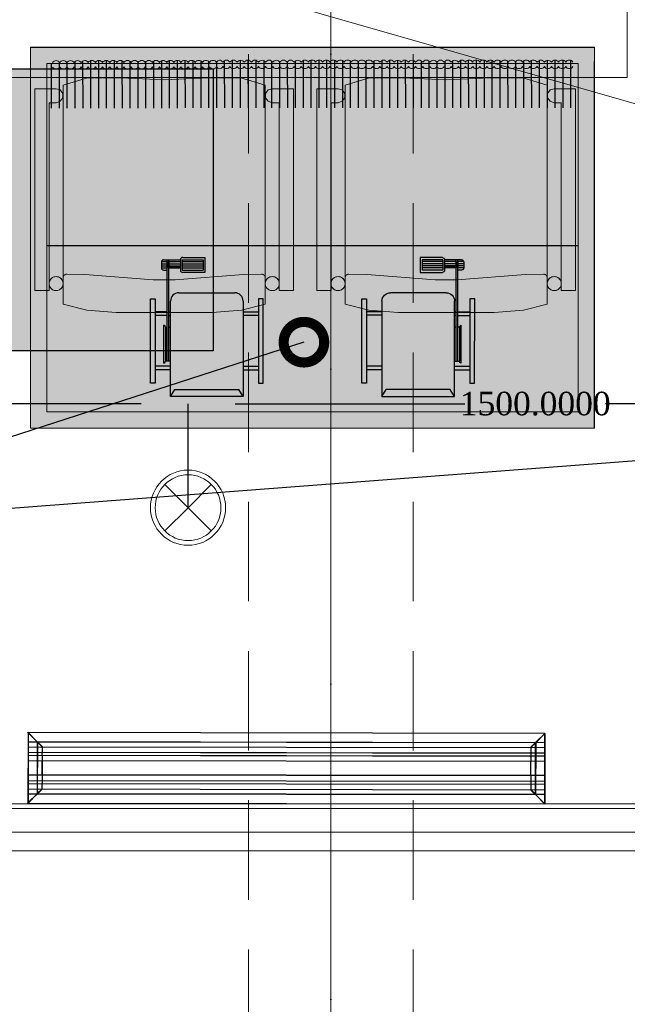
# Model space of a CAD drawing. Header units: millimetres. Extents: x 0 to 88385, y 0 to 41127.
# Tile 154 of 244: x 72569 to 73862, y 22521 to 24615. Entities that reach past the tile are written whole.
import ezdxf
from ezdxf import colors
from ezdxf.entities.mleader import LeaderData, LeaderLine
from ezdxf.enums import TextEntityAlignment as Align
from ezdxf.math import Vec2, Vec3

# ---------------------------------------------------------------- set-up
doc = ezdxf.new("R2010")
doc.units = ezdxf.units.MM
doc.header["$MEASUREMENT"] = 0
doc.linetypes.add('Dot & Dashed', pattern=[670.277762, 317.5, -176.388889, 0, -176.388874])
doc.linetypes.add('Hidden', pattern=[317.5, 211.666667, -105.833333])
for name, color, linetype in [('- განათება', 7, 'Continuous'), ('- მექანიკური ნაწილი', 7, 'Continuous'), ('- საშტეფცელო როზეტები', 7, 'Continuous'), ('Edges', 7, 'Continuous'), ('New_Structural - Bearing', 7, 'Continuous'), ('Structural - Bearing', 7, 'Continuous'), ('Structural - Grid', 7, 'Continuous')]:
    doc.layers.add(name, color=color, linetype=linetype)
for name, color, linetype, lineweight in [('heating-cooling1', 7, 'Continuous', 0), ('HVAC Room Number', 7, 'Continuous', 0), ('New_2D Drafting - General_Pen_No__1', 7, 'Continuous', 13), ('New_Archicad Windows_Pen_No__1', 7, 'Continuous', 13), ('New_Interior - Furniture _Pen_No__1', 7, 'Continuous', 13)]:
    doc.layers.add(name, color=color, linetype=linetype, lineweight=lineweight)
for name, color, linetype, lineweight, true_color in [('New_Interior - Lamp_Pen_No__77', 7, 'Continuous', 20, 0xffeb28), ('Structural - Bearing_Pen_No__81', 7, 'Continuous', 20, 0x6a6a6a), ('Structural - Grid_Pen_No__81', 7, 'Continuous', 20, 0x6a6a6a)]:
    doc.layers.add(name, color=color, linetype=linetype, lineweight=lineweight, true_color=true_color)
doc.styles.add('CT', font='ARIALN.TTF', dxfattribs={"height": 200})
doc.styles.add('GENERATED_STYLE_2', font='txt')
doc.styles.get("Standard").update_dxf_attribs({"font": 'sylfaen.ttf'})
doc.dimstyles.get("Standard").update_dxf_attribs({"dimtxt": 0.18, "dimasz": 0.18, "dimexe": 0.18, "dimexo": 0.0625, "dimgap": 0.09, "dimtad": 0, "dimtih": 1, "dimtoh": 1, "dimdec": 4, "dimzin": 0, "dimdsep": 46, "dimtxsty": 'Standard', "dimcen": 0.09, "dimadec": 0, "dimazin": 0, "dimtfac": 1, "dimtdec": 4, "dimtofl": 0, "dimtmove": 0, "dimatfit": 3, "dimfxl": 1, "dimtolj": 1, "dimtzin": 0, "dimarcsym": 0})

# ---------------------------------------------------------------- blocks, each defined once
blk = doc.blocks.new('Window_4')
at = {"layer": 'New_Archicad Windows_Pen_No__1', "color": 7, "linetype": 'Continuous', "lineweight": 13}
for p, q in [((-3000, 10), (3000, 10)), ((-2950, 0), (2950, 0)), ((2950, -50), (-2950, -50)), ((-2990, -90), (2990, -90))]:
    blk.add_line(p, q, dxfattribs=at)
blk = doc.blocks.new('Wall_69', base_point=(-4783.8, 22847.1))
at = {"layer": 'New_Archicad Windows_Pen_No__1', "color": 7, "linetype": 'Continuous', "lineweight": 13, "zscale": 1000}
blk.add_blockref('Window_4', (-12283.8, 22937.1), dxfattribs=at)
blk = doc.blocks.new('Standard grid marker_2')
at = {"layer": 'Structural - Grid_Pen_No__81', "color": 251, "linetype": 'Continuous', "lineweight": 20, "true_color": 0x6a6a6a}
blk.add_line((1000, 0), (27734.9, 0), dxfattribs=at)
at = {"layer": 'Structural - Grid_Pen_No__81', "color": 251, "lineweight": 20, "true_color": 0x6a6a6a, "style": 'GENERATED_STYLE_2'}
for tag, p in [('AC_MarkerText_1_0', (-1.5, -46.7)), ('AC_MarkerText_1_1', (28933.4, -46.7))]:
    blk.add_attdef(tag, text='', height=100, rotation=270, dxfattribs=at).set_placement(p, align=Align.TOP_CENTER)
blk = doc.blocks.new('Chair 06 27')
at = {"layer": 'New_Interior - Furniture _Pen_No__1', "color": 7, "linetype": 'Continuous', "lineweight": 13}
for p, q in [((110.3, 494.9), (60, 482.3)), ((60, 482.3), (60, 16.5)), ((173, 500), (110.3, 494.9)), ((275, 500), (173, 500)), ((377, 500), (275, 500)), ((439.7, 494.9), (377, 500)), ((490, 482.3), (439.7, 494.9)), ((490, 16.5), (490, 482.3)), ((30, 453.7), (0, 453.7)), ((0, 453.7), (0, 24.4)), ((30, 53.9), (30, 453.7)), ((550, 453.7), (520, 453.7)), ((520, 453.7), (520, 53.9)), ((550, 24.4), (550, 453.7)), ((60.2, 424.7), (60, 426)), ((60.7, 423.3), (60.2, 424.7)), ((61.4, 422.1), (60.7, 423.3)), ((62.3, 421.1), (61.4, 422.1)), ((63.4, 420.2), (62.3, 421.1)), ((64.6, 419.5), (63.4, 420.2)), ((65.9, 419), (64.6, 419.5)), ((67.3, 418.7), (65.9, 419)), ((106, 419.7), (68, 418.7)), ((251.5, 430.7), (106, 419.7)), ((298.5, 430.7), (251.5, 430.7)), ((444, 419.7), (298.5, 430.7)), ((482, 418.7), (444, 419.7)), ((484.1, 419), (482.7, 418.7)), ((485.4, 419.5), (484.1, 419)), ((486.6, 420.2), (485.4, 419.5)), ((487.7, 421.1), (486.6, 420.2)), ((488.6, 422.1), (487.7, 421.1)), ((489.3, 423.3), (488.6, 422.1)), ((68, 418.7), (67.3, 418.7)), ((482.7, 418.7), (482, 418.7)), ((45, 53.9), (30, 53.9)), ((53.8, 51), (45, 53.9)), ((59.3, 43.5), (53.8, 51)), ((59.3, 34.3), (59.3, 43.5)), ((496.2, 51), (490.7, 43.5)), ((490.7, 43.5), (490.7, 34.3)), ((505, 53.9), (496.2, 51)), ((520, 53.9), (505, 53.9)), ((0, 24.4), (45, 24.4)), ((45, 24.4), (53.8, 26.8)), ((53.8, 26.8), (59.3, 34.3)), ((490.7, 34.3), (496.2, 26.8)), ((496.2, 26.8), (505, 24.4)), ((505, 24.4), (550, 24.4)), ((60, 16.5), (111.9, 1.2)), ((111.9, 1.2), (182, 0.9)), ((182, 0.9), (275, 5.1)), ((275, 5.1), (368, 0.9)), ((368, 0.9), (438.1, 1.2)), ((438.1, 1.2), (490, 16.5))]:
    blk.add_line(p, q, dxfattribs=at)
at = {"layer": 'New_Interior - Furniture _Pen_No__1', "color": 7, "linetype": 'Continuous', "lineweight": 13, "flags": 128}
for points in [[(60, 16.5), (111.9, 1.2), (182, 0.9), (275, 5.1), (368, 0.9), (438.1, 1.2), (490, 16.5), (490, 482.3), (439.7, 494.9), (377, 500), (275, 500), (173, 500), (110.3, 494.9), (60, 482.3)], [(0, 24.4), (45, 24.4), (53.8, 26.8), (59.3, 34.3), (59.3, 43.5), (53.8, 51), (45, 53.9), (30, 53.9), (30, 453.7), (0, 453.7)], [(45, 453.7), (42.4, 453.5), (39.9, 452.8), (37.5, 451.7), (35.4, 450.2), (33.5, 448.4), (32, 446.2), (30.9, 443.9), (30.2, 441.3), (30, 438.7), (30.2, 436.1), (30.9, 433.6), (32, 431.2), (33.5, 429.1), (35.4, 427.2), (37.5, 425.7), (39.9, 424.6), (42.4, 424), (45, 423.7), (47.6, 424), (50.1, 424.6), (52.5, 425.7), (54.6, 427.2), (56.5, 429.1), (58, 431.2), (59.1, 433.6), (59.8, 436.1), (60, 438.7), (59.8, 441.3), (59.1, 443.9), (58, 446.2), (56.5, 448.4), (54.6, 450.2), (52.5, 451.7), (50.1, 452.8), (47.6, 453.5)], [(505, 453.7), (502.4, 453.5), (499.9, 452.8), (497.5, 451.7), (495.4, 450.2), (493.5, 448.4), (492, 446.2), (490.9, 443.9), (490.2, 441.3), (490, 438.7), (490.2, 436.1), (490.9, 433.6), (492, 431.2), (493.5, 429.1), (495.4, 427.2), (497.5, 425.7), (499.9, 424.6), (502.4, 424), (505, 423.7), (507.6, 424), (510.1, 424.6), (512.5, 425.7), (514.6, 427.2), (516.5, 429.1), (518, 431.2), (519.1, 433.6), (519.8, 436.1), (520, 438.7), (519.8, 441.3), (519.1, 443.9), (518, 446.2), (516.5, 448.4), (514.6, 450.2), (512.5, 451.7), (510.1, 452.8), (507.6, 453.5)], [(520, 53.9), (505, 53.9), (496.2, 51), (490.7, 43.5), (490.7, 34.3), (496.2, 26.8), (505, 24.4), (550, 24.4), (550, 453.7), (520, 453.7)]]:
    blk.add_lwpolyline(points, close=True, dxfattribs=at)
at = {"layer": 'New_Interior - Furniture _Pen_No__1', "color": 7, "linetype": 'Continuous', "lineweight": 13}
for centre, start_param, end_param in [((45, 438.7), 4.712389, 7.853982), ((45, 438.7), 1.570796, 4.712389), ((505, 438.7), 4.712389, 7.853982), ((505, 438.7), 1.570796, 4.712389)]:
    blk.add_ellipse(centre, major_axis=(-15, 0), ratio=0.9996, start_param=start_param, end_param=end_param, dxfattribs=at)
blk = doc.blocks.new('Beam_3', base_point=(-11008.8, 14663))
at = {"layer": 'Structural - Bearing_Pen_No__81', "color": 251, "linetype": 'Dot & Dashed', "lineweight": 20, "true_color": 0x6a6a6a}
blk.add_line((-11008.8, 14663), (-11008.8, 39096.2), dxfattribs=at)
at = {"layer": 'Structural - Bearing_Pen_No__81', "color": 251, "linetype": 'Hidden', "lineweight": 20, "true_color": 0x6a6a6a}
for p, q in [((-11183.8, 20838), (-11183.8, 26488)), ((-10833.8, 20838), (-10833.8, 26488))]:
    blk.add_line(p, q, dxfattribs=at)
blk = doc.blocks.new('lineardiffplan')
at = {"layer": 'Edges'}
for p, q in [((392.8, 274.9), (392.8, 274.6)), ((393.1, 274.9), (392.8, 274.9)), ((422.8, 244.9), (392.8, 274.9)), ((392.8, 274.6), (392.9, 274.5)), ((392.9, 125.2), (392.9, 274.5)), ((412.4, 255), (392.9, 274.5)), ((393.1, 274.9), (393.2, 274.8)), ((393.2, 274.8), (412.7, 255.3)), ((1462.8, 244.9), (1492.8, 274.9)), ((1472.9, 255.3), (1492.4, 274.8)), ((1473.2, 254.9), (1492.8, 274.5)), ((1492.4, 274.8), (1492.5, 274.9)), ((1492.8, 274.9), (1492.5, 274.9)), ((1492.8, 274.5), (1492.8, 274.9)), ((1492.8, 274.5), (1492.8, 274.5)), ((1492.8, 125.4), (1492.8, 274.5)), ((1492.8, 255.3), (392.9, 255.3)), ((392.9, 254.9), (1492.8, 254.9)), ((412.4, 144.7), (412.4, 255)), ((412.8, 254.6), (412.4, 255)), ((412.7, 255.3), (413.1, 254.9)), ((412.8, 145.1), (412.8, 254.6)), ((412.8, 254.6), (422.8, 244.6)), ((413.1, 254.9), (423.1, 244.9)), ((1472.5, 254.9), (1462.5, 244.9)), ((1462.9, 244.6), (1472.8, 254.5)), ((1472.9, 255.3), (1472.5, 254.9)), ((1472.8, 254.5), (1473.2, 254.9)), ((1472.8, 254.5), (1472.8, 145.3)), ((1473.2, 144.9), (1473.2, 254.9)), ((392.9, 244.9), (1492.8, 244.9)), ((392.9, 233.2), (1492.8, 233.2)), ((392.9, 233), (1492.8, 233)), ((422.8, 244.6), (422.8, 244.9)), ((422.8, 244.9), (423.1, 244.9)), ((422.8, 244.6), (422.8, 244.6)), ((422.8, 244.6), (422.8, 233.2)), ((422.8, 233), (422.8, 233.2)), ((422.8, 226.8), (422.8, 233)), ((423.1, 244.9), (423.1, 244.9)), ((1462.5, 244.9), (1462.5, 244.9)), ((1462.5, 244.9), (1462.8, 244.9)), ((1462.8, 244.9), (1462.9, 244.6)), ((1462.8, 244.5), (1462.9, 244.6)), ((1462.8, 233.2), (1462.8, 244.5)), ((1462.8, 233), (1462.8, 233.2)), ((1462.8, 226.8), (1462.8, 233)), ((392.9, 226.8), (1492.8, 226.8)), ((392.9, 226.5), (1492.8, 226.5)), ((392.9, 214.9), (1492.8, 214.9)), ((1492.8, 214.8), (392.9, 214.8)), ((422.4, 214.9), (422.3, 214.9)), ((422.8, 214.9), (422.4, 214.9)), ((422.8, 226.5), (422.8, 226.8)), ((422.8, 214.9), (422.8, 226.5)), ((422.8, 184.9), (422.8, 214.9)), ((423.2, 214.9), (422.8, 214.9)), ((423.2, 214.8), (422.8, 214.9)), ((423.2, 214.8), (423.2, 214.9)), ((423.2, 214.8), (423.2, 184.9)), ((1462.8, 214.9), (1462.4, 214.9)), ((1462.4, 214.9), (1462.4, 214.8)), ((1462.8, 214.9), (1462.4, 214.8)), ((1462.4, 184.9), (1462.4, 214.8)), ((1462.8, 226.5), (1462.8, 226.8)), ((1462.8, 214.9), (1462.8, 226.5)), ((1462.8, 214.9), (1462.8, 184.9)), ((1462.8, 214.9), (1463.2, 214.9)), ((1463.2, 214.9), (1463.3, 214.9)), ((1492.8, 184.9), (392.9, 184.9)), ((392.9, 173.2), (1492.8, 173.2)), ((392.9, 173), (1492.8, 173)), ((422.4, 184.9), (422.3, 184.9)), ((422.8, 184.9), (422.4, 184.9)), ((422.8, 184.9), (423.2, 184.9)), ((422.8, 173.2), (422.8, 184.9)), ((422.8, 173), (422.8, 173.2)), ((422.8, 173), (422.8, 166.8)), ((1462.4, 184.9), (1462.8, 184.9)), ((1462.8, 173.2), (1462.8, 184.9)), ((1463.2, 184.9), (1462.8, 184.9)), ((1462.8, 173), (1462.8, 173.2)), ((1462.8, 166.8), (1462.8, 173)), ((1463.2, 184.9), (1463.3, 184.9)), ((392.8, 124.9), (422.8, 154.9)), ((392.9, 166.8), (1492.8, 166.8)), ((392.9, 166.5), (1492.8, 166.5)), ((392.9, 154.9), (1492.8, 154.9)), ((412.8, 145.1), (422.8, 155.1)), ((423.1, 154.8), (413.1, 144.9)), ((422.8, 166.5), (422.8, 166.8)), ((422.8, 155.1), (422.8, 166.5)), ((422.8, 154.9), (422.8, 155.1)), ((422.8, 155.1), (422.8, 155.1)), ((423.1, 154.8), (422.8, 154.9)), ((423.1, 154.8), (423.1, 154.9)), ((1462.5, 154.8), (1462.4, 154.9)), ((1462.8, 154.9), (1462.5, 154.8)), ((1462.5, 154.8), (1472.4, 144.9)), ((1462.8, 166.5), (1462.8, 166.8)), ((1462.8, 155.3), (1462.8, 166.5)), ((1462.9, 155.2), (1462.8, 155.3)), ((1462.9, 155.2), (1462.8, 154.9)), ((1462.8, 154.9), (1492.8, 124.9)), ((1472.8, 145.3), (1462.9, 155.2)), ((1492.8, 144.9), (392.9, 144.9)), ((392.9, 125.2), (412.4, 144.7)), ((392.9, 144.5), (1492.8, 144.5)), ((412.7, 144.5), (393.2, 124.9)), ((412.8, 145.1), (412.4, 144.7)), ((412.7, 144.5), (413.1, 144.9)), ((1472.4, 144.9), (1472.8, 144.5)), ((1473.2, 144.9), (1472.8, 145.3)), ((1472.8, 144.5), (1492.4, 124.9)), ((1473.2, 144.9), (1492.8, 125.4)), ((392.9, 125.2), (392.8, 125.1)), ((392.8, 125.1), (392.8, 124.9)), ((392.8, 124.9), (393.1, 124.9)), ((393.2, 124.9), (393.1, 124.9)), ((1492.4, 124.9), (1492.8, 124.9)), ((1492.4, 124.9), (1492.4, 124.9)), ((1492.8, 125.3), (1492.8, 125.4)), ((1492.8, 124.9), (1492.8, 125.3))]:
    blk.add_line(p, q, dxfattribs=at)
blk.add_lwpolyline([(393.2, 274.8), (1492.8, 274.8), (1492.8, 124.9), (393.2, 124.9)], close=True, dxfattribs=at)
blk = doc.blocks.new('asd1q3wdscqewdscx')
h = blk.add_hatch(color=8)
h.dxf.hatch_style = 1
h.paths.add_polyline_path([(45549, 30865), (45532, 30865), (45532, 30791), (45549, 30791)])
h.paths.add_polyline_path([(45549, 31289), (45532, 31289), (45532, 31215), (45549, 31215)])
h.paths.add_polyline_path([(45874, 31312), (45467, 31312), (45467, 31289), (45874, 31289)])
h.paths.add_polyline_path([(45811, 31289), (45794, 31289), (45794, 31231), (45811, 31231)])
h.paths.add_polyline_path([(45811, 31223), (45794, 31223), (45794, 31215), (45811, 31215)])
h = blk.add_hatch(color=7)
h.dxf.hatch_style = 1
h.paths.add_polyline_path([(45746.1, 31247), (45563.9, 31247, 0.376607), (45573, 31239), (45737, 31239, 0.376607)])
h = blk.add_hatch(color=7)
h.dxf.hatch_style = 1
h.paths.add_polyline_path([(45737, 31239), (45573, 31239), (45573, 31231), (45737, 31231)])
at = {"true_color": 0x40b2bf}
h = blk.add_hatch(color=143, dxfattribs=at)
h.dxf.hatch_style = 1
h.paths.add_polyline_path([(45737, 31231), (45573, 31231), (45573, 31223), (45737, 31223)])
h = blk.add_hatch(color=143, dxfattribs=at)
h.dxf.hatch_style = 1
h.paths.add_polyline_path([(46062, 31231), (46053, 31231), (46023, 31231), (45737, 31231), (45737, 31223), (46062, 31223)])
h = blk.add_hatch(color=256)
h.dxf.hatch_style = 1
h.paths.add_polyline_path([(46062, 31223), (46053, 31223), (46053, 31167), (46062, 31167)])
h.paths.add_polyline_path([(46053, 31258.8), (46053, 31231), (46062, 31231), (46062, 31248, 0.361621)])
h.paths.add_polyline_path([(46043, 31259), (46033, 31259), (46033, 31231), (46043, 31231)])
h.paths.add_polyline_path([(46023, 31259, 0.414214), (46012, 31248), (46012, 31231), (46023, 31231)])
h.paths.add_polyline_path([(46023, 31223), (46012, 31223), (46012, 31167), (46023, 31167)])
h.paths.add_polyline_path([(46043, 31223), (46033, 31223), (46033, 31167), (46043, 31167)])
h.paths.add_polyline_path([(46073, 31156, 0.414214), (46062, 31167), (46012, 31167, 0.414214), (46001, 31156), (46001, 31058), (46001, 31049), (46073, 31049), (46073, 31058)])
h.paths.add_polyline_path([(46062, 31058), (46012, 31058), (46012, 31158), (46062, 31158)], flags=16)
at = {"true_color": 0x8fa35c}
h = blk.add_hatch(color=55, dxfattribs=at)
h.dxf.hatch_style = 1
h.paths.add_polyline_path([(46053, 31223), (46043, 31223), (46043, 31167), (46053, 31167)])
h.paths.add_polyline_path([(46053, 31258.8, 0.045741), (46051, 31259), (46043, 31259), (46043, 31231), (46053, 31231)])
h.paths.add_polyline_path([(46033, 31259), (46023, 31259), (46023, 31231), (46033, 31231)])
h.paths.add_polyline_path([(46023, 31158), (46012, 31158), (46012, 31058), (46023, 31058)])
h.paths.add_polyline_path([(46033, 31158), (46023, 31158), (46023, 31058), (46033, 31058)])
h.paths.add_polyline_path([(46043, 31158), (46033, 31158), (46033, 31058), (46043, 31058)])
h.paths.add_polyline_path([(46053, 31158), (46043, 31158), (46043, 31058), (46053, 31058)])
h.paths.add_polyline_path([(46062, 31158), (46053, 31158), (46053, 31058), (46062, 31058)])
at = {"true_color": 0xb4794b}
h = blk.add_hatch(color=35, dxfattribs=at)
h.dxf.hatch_style = 1
h.paths.add_polyline_path([(45903, 31174.6, 0.414214), (45862.6, 31215), (45403, 31215), (45437, 31193.9), (45437, 30886.1), (45403, 30865), (45862.6, 30865, 0.414214), (45903, 30905.4)])
h = blk.add_hatch(color=7)
h.dxf.hatch_style = 1
h.paths.add_polyline_path([(45737, 31223), (45573, 31223), (45573, 31215), (45737, 31215)])
at = {"true_color": 0x8fa35c}
h = blk.add_hatch(color=55, dxfattribs=at)
h.dxf.hatch_style = 1
h.paths.add_polyline_path([(46033, 31223), (46023, 31223), (46023, 31167), (46033, 31167)])
h = blk.add_hatch(color=8)
h.dxf.hatch_style = 1
h.paths.add_polyline_path([(45811, 30865), (45794, 30865), (45794, 30791), (45811, 30791)])
h = blk.add_hatch(color=8)
h.dxf.hatch_style = 1
h.paths.add_polyline_path([(45874, 30791), (45467, 30791), (45467, 30768), (45874, 30768)])
for p, q in [((45467, 31289), (45467, 31312)), ((45467, 31312), (45874, 31312)), ((45874, 31289), (45467, 31289)), ((45532, 31215), (45532, 31289)), ((45549, 31215), (45549, 31289)), ((45794, 31231), (45794, 31289)), ((45811, 31231), (45811, 31289)), ((45874, 31312), (45874, 31289)), ((45563.9, 31247), (45746.1, 31247)), ((45573, 31215), (45573, 31239)), ((45737, 31239), (45573, 31239)), ((45573, 31231), (46062, 31231)), ((45737, 31239), (45737, 31231)), ((46012, 31248), (46012, 31231)), ((46051, 31259), (46023, 31259)), ((46023, 31259), (46023, 31231)), ((46053, 31231), (46023, 31231)), ((46033, 31259), (46033, 31231)), ((46043, 31259), (46043, 31231)), ((46053, 31259), (46053, 31231)), ((46053, 31231), (46062, 31231)), ((46062, 31248), (46062, 31167)), ((45403, 31215), (45862.6, 31215)), ((45403, 31215), (45437, 31193.9)), ((45403, 30865), (45403, 31215)), ((45437, 31193.9), (45437, 30886.1)), ((45573, 31223), (46062, 31223)), ((45737, 31223), (45737, 31215)), ((45794, 31223), (45794, 31215)), ((45811, 31223), (45811, 31215)), ((46053, 31223), (46023, 31223)), ((46023, 31223), (46023, 31167)), ((46033, 31223), (46033, 31167)), ((46043, 31223), (46043, 31167)), ((46053, 31223), (46062, 31223)), ((46053, 31223), (46053, 31167)), ((45903, 31174.6), (45903, 30905.4)), ((46001, 31058), (46001, 31156)), ((46062, 31167), (46012, 31167)), ((46062, 31158), (46012, 31158)), ((46012, 31158), (46012, 31058)), ((46023, 31158), (46023, 31058)), ((46033, 31158), (46033, 31058)), ((46043, 31158), (46043, 31058)), ((46053, 31158), (46053, 31058)), ((46062, 31158), (46062, 31058)), ((46073, 31156), (46073, 31058)), ((46001, 31049), (46001, 31058)), ((46073, 31049), (46001, 31049)), ((46062, 31058), (46012, 31058)), ((46073, 31058), (46073, 31049)), ((45403, 30865), (45437, 30886.1)), ((45862.6, 30865), (45403, 30865)), ((45532, 30865), (45532, 30791)), ((45549, 30865), (45549, 30791)), ((45794, 30865), (45794, 30791)), ((45811, 30865), (45811, 30791)), ((45874, 30791), (45467, 30791)), ((45467, 30791), (45467, 30768)), ((45467, 30768), (45874, 30768)), ((45874, 30768), (45874, 30791))]:
    blk.add_line(p, q)
for centre, radius, start, end in [((45573, 31248.2), 9.19, 187.4531, 270), ((45737, 31248.2), 9.19, 270, 352.5469), ((46023, 31248), 11, 90, 180), ((46051, 31248), 11, 0, 90), ((45862.6, 31174.6), 40.4, 0, 90), ((46012, 31156), 11, 90, 180), ((46062, 31156), 11, 0, 90), ((45862.6, 30905.4), 40.4, 270, 0)]:
    blk.add_arc(centre, radius, start, end)
blk = doc.blocks.new('asdasda')
at = {"lineweight": 0, "true_color": 0xffffff}
h = blk.add_hatch(color=7, dxfattribs=at)
h.dxf.hatch_style = 1
h.paths.add_polyline_path([(757.4, 504.2), (22.6, 504.2), (22.6, 22.6), (757.4, 22.6)], flags=0)
h.paths.add_polyline_path([(780, 526.8), (0, 526.8), (0, 0), (780, 0)])
h.paths.add_polyline_path([(22.6, 504.2), (757.4, 504.2), (757.4, 22.6), (22.6, 22.6)], flags=16)
h = blk.add_hatch(color=7, dxfattribs=at)
h.dxf.hatch_style = 1
h.paths.add_polyline_path([(757.4, 504.2), (22.6, 504.2), (22.6, 22.6), (757.4, 22.6)])
h = blk.add_hatch(color=7)
h.dxf.hatch_style = 1
h.paths.add_polyline_path([(22.8, 255.2), (22.8, 243.7), (757.4, 244.3), (757.4, 255.8)])
at = {"true_color": 0xfb1004}
h = blk.add_hatch(color=1, dxfattribs=at)
h.dxf.hatch_style = 1
h.set_gradient(color1=(255, 0, 0), color2=(0, 0, 255), tint=1)
h.paths.add_polyline_path([(740.4, 210.2), (740.4, 134.5, -1), (717.1, 134.4), (717, 209.8, 1), (673.8, 209.8), (673.9, 134.5, -1.005911), (650.8, 134.2), (650.7, 210, 1.002343), (607.7, 209.6), (607.8, 134.4, -1), (584.4, 134.3), (584.4, 210, 1.002343), (541.4, 209.6), (541.4, 134.3, -1), (518.1, 134.3), (518, 209.7, 1), (474.8, 209.6), (474.9, 134.2, -1), (451.8, 134), (451.7, 209.8, 1.00525), (408.7, 209.3), (408.8, 134.3, -1), (385.4, 134.3), (385.4, 209.7, 1), (342.1, 209.6), (342.2, 134.3, -1.005302), (319.1, 133.9), (319, 209.7, 1.00522), (276, 209.2), (276.1, 134.2, -1), (252.8, 134.2), (252.7, 209.8, 1.005275), (209.7, 209.3), (209.8, 134.3, -1), (186.4, 134.3), (186.4, 209.7, 1.005275), (143.4, 209.2), (143.4, 134.2, -1), (120.1, 134.2), (120, 209.8, 1.005275), (77, 209.3), (77.1, 134.3, -1), (53.8, 134.3), (53.7, 209.6, 0.415483), (31.5, 231.6), (22.6, 231.6), (22.6, 221.5), (32, 221.5, -0.414214), (43.6, 209.9), (43.7, 134.6, 0.999973), (86.9, 134.6), (86.9, 209.7, -1.008192), (110, 210.1), (110, 134.5, 1.011383), (153.3, 135.1), (153.2, 209.9, -0.994909), (176.3, 210.1), (176.4, 134.6, 1.011379), (219.6, 135.1), (219.5, 210, -0.994909), (242.6, 210.1), (242.7, 134.5, 1), (285.9, 134.5), (285.9, 209.9, -0.994909), (309, 210.1), (309, 134.4, 1), (352.3, 134.5), (352.2, 209.9), (352.2, 210, -1), (375.3, 210.2), (375.4, 134.6, 1), (418.6, 134.7), (418.5, 210, -0.994909), (441.6, 210.2), (441.7, 134.6, 1), (484.9, 134.6), (484.9, 210, -1), (508, 210.2), (508, 134.6, 1), (551.3, 134.6), (551.2, 210, -1), (574.3, 210.3), (574.4, 134.7, 1), (617.6, 134.7), (617.5, 210.1, -1), (640.6, 210.3), (640.7, 134.7, 1), (683.9, 134.8), (683.9, 210.1, -1), (707, 210.4), (707, 134.8, 1), (750.3, 134.8), (750.2, 210.2, -0.303251), (757.4, 221), (757.4, 231.4, 0.354482)])
h = blk.add_hatch(color=250)
h.dxf.hatch_style = 1
h.paths.add_polyline_path([(757.4, 97.8), (757.4, 109.3), (22.6, 108.7), (22.6, 97.2)])
h = blk.add_hatch(color=7)
h.dxf.hatch_style = 1
h.paths.add_polyline_path([(22.9, 102), (22.9, 90.5), (757.4, 91.1), (757.4, 102.6)])
blk.add_line((22.6, 275), (757.4, 275))
at = {"color": 250}
blk.add_line((780, 0), (0, 0), dxfattribs=at)
for points in [[(0, 526.8), (0, 20)], [(32.5, 83.8), (32.6, 18.6)], [(43.4, 83.8), (43.5, 18.2)], [(54.3, 83.8), (54.3, 18.1)], [(65.2, 83.8), (65.2, 18.2)], [(76.1, 83.8), (76.1, 18.4)], [(86.9, 83.8), (87, 18.5)], [(97.8, 83.9), (97.9, 19.1)], [(108.7, 83.9), (108.8, 20)], [(119.6, 83.9), (119.7, 20.2)], [(130.5, 83.9), (130.5, 19.2)], [(141.4, 83.9), (141.4, 18.6)], [(152.3, 83.9), (152.3, 18.3)], [(163.2, 83.9), (163.2, 18.1)], [(174, 83.9), (174.1, 18.1)], [(184.9, 83.9), (185, 18.4)], [(195.8, 83.9), (195.9, 18.8)], [(206.7, 83.9), (206.7, 19.4)], [(217.6, 84), (217.6, 20.5)], [(228.5, 84), (228.5, 19.9)], [(239.4, 84), (239.4, 19.1)], [(250.2, 84), (250.3, 18.6)], [(261.1, 84), (261.2, 18.3)], [(272, 84), (272.1, 18.2)], [(282.9, 84), (283, 18.3)], [(293.8, 84), (293.8, 18.6)], [(304.7, 84), (304.7, 19.1)], [(315.6, 84), (315.6, 19.4)], [(326.4, 84), (326.5, 20.5)], [(337.3, 84.1), (337.4, 19.7)], [(348.2, 84.1), (348.3, 19)], [(359.1, 84.1), (359.2, 18.5)], [(370, 84.1), (370, 18.2)], [(380.9, 84.1), (380.9, 18.1)], [(391.8, 84.1), (391.8, 18.2)], [(402.6, 84.1), (402.7, 18.5)], [(413.5, 84.1), (413.6, 19)], [(424.4, 84.1), (424.5, 19.8)], [(435.3, 84.1), (435.4, 20.6)], [(446.2, 84.1), (446.2, 19.5)], [(457.1, 84.2), (457.1, 18.8)], [(468, 84.2), (468, 18.4)], [(478.8, 84.2), (478.9, 18.2)], [(489.7, 84.2), (489.8, 18.2)], [(500.6, 84.2), (500.7, 18.4)], [(511.5, 84.2), (511.6, 18.7)], [(522.4, 84.2), (522.4, 20.6)], [(533.3, 84.2), (533.3, 20.2)], [(544.2, 84.2), (544.2, 19.4)], [(555, 84.2), (555.1, 18.9)], [(565.9, 84.2), (566, 18.6)], [(576.8, 84.3), (576.9, 18.5)], [(587.7, 84.3), (587.8, 18.6)], [(598.6, 84.3), (598.6, 18.9)], [(609.5, 84.3), (609.5, 19.4)], [(620.4, 84.3), (620.4, 20.2)], [(631.2, 84.3), (631.3, 21.1)], [(642.1, 84.3), (642.2, 20)], [(653, 84.3), (653.1, 19.3)], [(663.9, 84.3), (664, 18.9)], [(674.8, 84.3), (674.8, 18.6)], [(685.7, 84.3), (685.7, 18.6)], [(696.6, 84.4), (696.6, 18.8)], [(707.4, 84.4), (707.5, 19.1)], [(718.3, 84.4), (718.4, 19.7)], [(729.2, 84.4), (729.3, 20.7)], [(740.1, 84.4), (740.2, 20.7)], [(751, 84.4), (751, 22.6)]]:
    blk.add_lwpolyline(points, dxfattribs=at)
at = {"layer": 'heating-cooling1'}
blk.add_lwpolyline([(0, 526.8), (780, 526.8), (780, 0), (0, 0), (0, 526.8)], dxfattribs=at)
blk.add_lwpolyline([(22.6, 504.2), (757.4, 504.2), (757.4, 22.6), (22.6, 22.6)], close=True, dxfattribs=at)
at = {"layer": 'HVAC Room Number', "color": 250}
for points in [[(39.8, 27, 0.553217), (29.9, 27)], [(49.6, 27, 0.553217), (39.8, 27)], [(59.5, 27, 0.553217), (49.6, 27)], [(69.3, 27.1, 0.553217), (59.5, 27)], [(79.2, 27.1, 0.553217), (69.3, 27.1)], [(89.6, 27, 0.553217), (79.8, 27)], [(99.5, 27, 0.553217), (89.6, 27)], [(109.4, 27, 0.553217), (99.5, 27)], [(119.2, 27, 0.553217), (109.4, 27)], [(129.1, 27, 0.553217), (119.2, 27)], [(139, 27, 0.553217), (129.1, 27)], [(148.8, 27, 0.553217), (139, 27)], [(158.7, 27, 0.553217), (148.8, 27)], [(168.5, 27, 0.553217), (158.7, 27)], [(178.4, 27, 0.553217), (168.5, 27)], [(188.3, 27, 0.553217), (178.4, 27)], [(198.1, 27, 0.553217), (188.3, 27)], [(208, 27.1, 0.553217), (198.1, 27)], [(217.9, 27.1, 0.553217), (208, 27.1)], [(227.7, 27.1, 0.553217), (217.9, 27.1)], [(237.6, 27.1, 0.553217), (227.7, 27.1)], [(247.4, 27.1, 0.553217), (237.6, 27.1)], [(257.3, 27.1, 0.553217), (247.4, 27.1)], [(267.2, 27.1, 0.553217), (257.3, 27.1)], [(277, 27.1, 0.553217), (267.2, 27.1)], [(286.9, 27.1, 0.553217), (277, 27.1)], [(296.8, 27.1, 0.553217), (286.9, 27.1)], [(306.6, 27.1, 0.553217), (296.8, 27.1)], [(316.8, 27, 0.553217), (306.9, 27)], [(326.7, 27, 0.553217), (316.8, 27)], [(336.5, 27, 0.553217), (326.7, 27)], [(346.4, 27, 0.553217), (336.5, 27)], [(356.3, 27, 0.553217), (346.4, 27)], [(366.1, 27, 0.553217), (356.3, 27)], [(376, 27, 0.553217), (366.1, 27)], [(385.8, 27, 0.553217), (376, 27)], [(395.7, 27, 0.553217), (385.8, 27)], [(405.6, 27, 0.553217), (395.7, 27)], [(415.4, 27, 0.553217), (405.6, 27)], [(425.3, 27.1, 0.553217), (415.4, 27)], [(435.2, 27.1, 0.553217), (425.3, 27.1)], [(445, 27.1, 0.553217), (435.2, 27.1)], [(454.9, 27.1, 0.553217), (445, 27.1)], [(464.7, 27.1, 0.553217), (454.9, 27.1)], [(474.6, 27.1, 0.553217), (464.7, 27.1)], [(484.5, 27.1, 0.553217), (474.6, 27.1)], [(494.3, 27.1, 0.553217), (484.5, 27.1)], [(504.2, 27.1, 0.553217), (494.3, 27.1)], [(514.1, 27.1, 0.553217), (504.2, 27.1)], [(522.7, 27.4, 0.610733), (514.1, 27.1)], [(532.5, 27.4, 0.553217), (522.7, 27.4)], [(542.4, 27.4, 0.553217), (532.5, 27.4)], [(552.3, 27.4, 0.553217), (542.4, 27.4)], [(562.1, 27.4, 0.553217), (552.3, 27.4)], [(572, 27.4, 0.553217), (562.1, 27.4)], [(581.9, 27.4, 0.553217), (572, 27.4)], [(591.7, 27.4, 0.553217), (581.9, 27.4)], [(601.6, 27.5, 0.553217), (591.7, 27.4)], [(611.4, 27.5, 0.553217), (601.6, 27.5)], [(621.3, 27.5, 0.553217), (611.4, 27.5)], [(631.2, 27.5, 0.553217), (621.3, 27.5)], [(641, 27.5, 0.553217), (631.2, 27.5)], [(650.9, 27.5, 0.553217), (641, 27.5)], [(660.8, 27.5, 0.553217), (650.9, 27.5)], [(670.6, 27.5, 0.553217), (660.8, 27.5)], [(680.5, 27.5, 0.553217), (670.6, 27.5)], [(690.3, 27.5, 0.553217), (680.5, 27.5)], [(700.2, 27.5, 0.553217), (690.3, 27.5)], [(710.1, 27.5, 0.553217), (700.2, 27.5)], [(719.9, 27.5, 0.553217), (710.1, 27.5)], [(729.8, 27.6, 0.553217), (719.9, 27.5)], [(739.7, 27.6, 0.553217), (729.8, 27.6)], [(749.5, 27.6, 0.553217), (739.7, 27.6)], [(29.9, 20.8, 0.553217), (39.8, 20.8)], [(39.8, 20.8, 0.553217), (49.6, 20.8)], [(49.6, 20.8, 0.553217), (59.5, 20.9)], [(59.5, 20.9, 0.553217), (69.3, 20.9)], [(69.3, 20.9, 0.553217), (79.2, 20.9)], [(79.8, 20.8, 0.553217), (89.7, 20.8)], [(89.7, 20.8, 0.553217), (99.5, 20.8)], [(99.5, 20.8, 0.553217), (109.4, 20.8)], [(109.4, 20.8, 0.553217), (119.2, 20.8)], [(119.2, 20.8, 0.553217), (129.1, 20.8)], [(129.1, 20.8, 0.553217), (139, 20.8)], [(139, 20.8, 0.553217), (148.8, 20.8)], [(148.8, 20.8, 0.553217), (158.7, 20.8)], [(158.7, 20.8, 0.553217), (168.6, 20.8)], [(168.6, 20.8, 0.553217), (178.4, 20.8)], [(178.4, 20.8, 0.553217), (188.3, 20.9)], [(188.3, 20.9, 0.553217), (198.1, 20.9)], [(198.1, 20.9, 0.553217), (208, 20.9)], [(208, 20.9, 0.553217), (217.9, 20.9)], [(217.9, 20.9, 0.553217), (227.7, 20.9)], [(227.7, 20.9, 0.553217), (237.6, 20.9)], [(237.6, 20.9, 0.553217), (247.5, 20.9)], [(247.5, 20.9, 0.553217), (257.3, 20.9)], [(257.3, 20.9, 0.553217), (267.2, 20.9)], [(267.2, 20.9, 0.553217), (277, 20.9)], [(277, 20.9, 0.553217), (286.9, 20.9)], [(286.9, 20.9, 0.553217), (296.8, 20.9)], [(296.8, 20.9, 0.553217), (306.6, 21)], [(306.9, 20.8, 0.553217), (316.8, 20.8)], [(316.8, 20.8, 0.553217), (326.7, 20.8)], [(326.7, 20.8, 0.553217), (336.5, 20.8)], [(336.5, 20.8, 0.553217), (346.4, 20.8)], [(346.4, 20.8, 0.553217), (356.3, 20.8)], [(356.3, 20.8, 0.553217), (366.1, 20.8)], [(366.1, 20.8, 0.553217), (376, 20.8)], [(376, 20.8, 0.553217), (385.8, 20.8)], [(385.8, 20.8, 0.553217), (395.7, 20.8)], [(395.7, 20.8, 0.553217), (405.6, 20.9)], [(405.6, 20.9, 0.553217), (415.4, 20.9)], [(415.4, 20.9, 0.553217), (425.3, 20.9)], [(425.3, 20.9, 0.553217), (435.2, 20.9)], [(435.2, 20.9, 0.553217), (445, 20.9)], [(445, 20.9, 0.553217), (454.9, 20.9)], [(454.9, 20.9, 0.553217), (464.7, 20.9)], [(464.7, 20.9, 0.553217), (474.6, 20.9)], [(474.6, 20.9, 0.553217), (484.5, 20.9)], [(484.5, 20.9, 0.553217), (494.3, 20.9)], [(494.3, 20.9, 0.553217), (504.2, 20.9)], [(504.2, 20.9, 0.553217), (514.1, 20.9)], [(514.1, 20.9, 0.671613), (522.7, 21.2)], [(522.7, 21.2, 0.553217), (532.6, 21.2)], [(532.6, 21.2, 0.553217), (542.4, 21.2)], [(542.4, 21.2, 0.553217), (552.3, 21.2)], [(552.3, 21.2, 0.553217), (562.1, 21.2)], [(562.1, 21.2, 0.553217), (572, 21.2)], [(572, 21.2, 0.553217), (581.9, 21.2)], [(581.9, 21.2, 0.553217), (591.7, 21.3)], [(591.7, 21.3, 0.553217), (601.6, 21.3)], [(601.6, 21.3, 0.553217), (611.5, 21.3)], [(611.5, 21.3, 0.553217), (621.3, 21.3)], [(621.3, 21.3, 0.553217), (631.2, 21.3)], [(631.2, 21.3, 0.553217), (641, 21.3)], [(641, 21.3, 0.553217), (650.9, 21.3)], [(650.9, 21.3, 0.553217), (660.8, 21.3)], [(660.8, 21.3, 0.553217), (670.6, 21.3)], [(670.6, 21.3, 0.553217), (680.5, 21.3)], [(680.5, 21.3, 0.553217), (690.3, 21.3)], [(690.3, 21.3, 0.553217), (700.2, 21.3)], [(700.2, 21.3, 0.553217), (710.1, 21.4)], [(710.1, 21.4, 0.553217), (719.9, 21.4)], [(719.9, 21.4, 0.553217), (729.8, 21.4)], [(729.8, 21.4, 0.553217), (739.7, 21.4)], [(739.7, 21.4, 0.553217), (749.5, 21.4)]]:
    blk.add_lwpolyline(points, format="xyb", dxfattribs=at)
at = {"yscale": 0.2868831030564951, "zscale": 0.2868831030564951}
for p, xscale, rotation in [((9159.5, 13501.1), -0.286883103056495, 89.95250228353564), ((-8379.5, 13501.1), 0.2868831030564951, 270.0474656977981)]:
    blk.add_blockref('asd1q3wdscqewdscx', p, dxfattribs=dict(at, xscale=xscale, rotation=rotation))
blk = doc.blocks.new('600x600')
h = blk.add_hatch(color=6)
h.dxf.hatch_style = 1
h.paths.add_polyline_path([(-54793.2, 18677.9), (-55393.2, 18677.9), (-55393.2, 18077.9), (-54793.2, 18077.9)])
for p, q in [((-55393.2, 18677.9), (-54793.2, 18677.9)), ((-55393.2, 18077.9), (-55393.2, 18677.9)), ((-54793.2, 18677.9), (-54793.2, 18077.9)), ((-54793.2, 18077.9), (-55393.2, 18077.9))]:
    blk.add_line(p, q)
blk = doc.blocks.new('Recessed Spot')
at = {"layer": 'New_Interior - Lamp_Pen_No__77', "color": 2, "linetype": 'Continuous', "lineweight": 20, "true_color": 0xffeb28}
for q in [(-49.5, 49.5), (49.5, 49.5), (-49.5, -49.5), (49.5, -49.5)]:
    blk.add_line((0, 0), q, dxfattribs=at)
at = {"layer": 'New_Interior - Lamp_Pen_No__77', "color": 2, "linetype": 'Continuous', "lineweight": 20, "true_color": 0xffeb28, "flags": 128}
blk.add_lwpolyline([(80, 0, 1), (-80, 0, 1)], format="xyb", close=True, dxfattribs=at)
at = {"layer": 'New_Interior - Lamp_Pen_No__77', "color": 2, "linetype": 'Continuous', "lineweight": 20, "true_color": 0xffeb28}
blk.add_circle((0, 0), 70, dxfattribs=at)
blk = doc.blocks.new('_DotSmall')
at = {"color": 0, "linetype": 'ByBlock', "const_width": 0.5}
blk.add_lwpolyline([(-0.0625, 0, 1), (0.0625, 0, 1)], format="xyb", close=True, dxfattribs=at)
blk = doc.blocks.new('*D1142')
at = {"layer": '- განათება', "color": 0, "lineweight": -2, "transparency": 16777216}
for p, q in [((71427.6, 23577.1), (71427.6, 23798.3)), ((71527.6, 23798.1), (72016.7, 23798.1)), ((72827.6, 23798.1), (72316, 23798.1)), ((72927.6, 23577.1), (72927.6, 23798.3))]:
    blk.add_line(p, q, dxfattribs=at)
at = {"layer": '- განათება', "color": 0, "transparency": 16777216}
for points in [[(71527.6, 23814.7), (71527.6, 23781.4), (71427.6, 23798.1)], [(72827.6, 23814.7), (72827.6, 23781.4), (72927.6, 23798.1)]]:
    blk.add_solid(points, dxfattribs=at)
at = {"layer": 'Defpoints', "color": 0, "transparency": 16777216}
for p in [(71427.6, 23798.1), (71427.6, 23577.1), (72927.6, 23577.1)]:
    blk.add_point(p, dxfattribs=at)
at = {"layer": '- განათება', "color": 0, "transparency": 16777216, "insert": (72166.4, 23798.1), "char_height": 50, "attachment_point": 5}
blk.add_mtext('\\A1;{\\fSylfaen|b0|i0|c0|p18;1500.0000}', dxfattribs=at)
blk = doc.blocks.new('*D1143')
at = {"layer": '- განათება', "color": 0, "lineweight": -2, "transparency": 16777216}
for p, q in [((72927.6, 23577.1), (72927.6, 23798.3)), ((73027.6, 23798.1), (73516.7, 23798.1)), ((74327.6, 23798.1), (73816, 23798.1)), ((74427.6, 23577.1), (74427.6, 23798.3))]:
    blk.add_line(p, q, dxfattribs=at)
at = {"layer": '- განათება', "color": 0, "transparency": 16777216}
for points in [[(73027.6, 23814.7), (73027.6, 23781.4), (72927.6, 23798.1)], [(74327.6, 23814.7), (74327.6, 23781.4), (74427.6, 23798.1)]]:
    blk.add_solid(points, dxfattribs=at)
at = {"layer": 'Defpoints', "color": 0, "transparency": 16777216}
for p in [(72927.6, 23798.1), (72927.6, 23577.1), (74427.6, 23577.1)]:
    blk.add_point(p, dxfattribs=at)
at = {"layer": '- განათება', "color": 0, "transparency": 16777216, "insert": (73666.4, 23798.1), "char_height": 50, "attachment_point": 5}
blk.add_mtext('\\A1;{\\fSylfaen|b0|i0|c0|p18;1500.0000}', dxfattribs=at)

msp = doc.modelspace()

# ---------------------------------------------------------------- linework, layer by layer
at = {"layer": '- საშტეფცელო როზეტები', "color": 1, "linetype": 'Continuous', "lineweight": 0}
msp.add_lwpolyline([(75434.32433, 23991.66385), (71935.1138, 24992.51971)], close=True, dxfattribs=at)
at = {"layer": 'New_2D Drafting - General_Pen_No__1', "color": 7, "linetype": 'Continuous', "lineweight": 13}
msp.add_lwpolyline([(68361.85811, 24492.51971), (68361.85811, 25492.51971), (73861.85811, 25492.51971), (73861.85811, 24492.51971)], close=True, dxfattribs=at)

# ---------------------------------------------------------------- block references
at = {"layer": '- განათება', "color": 2, "linetype": 'Continuous', "lineweight": 20, "true_color": 0xffeb28, "zscale": 1000}
msp.add_blockref('Recessed Spot', (72927.59822, 23577.05844), dxfattribs=at)
at = {"layer": '- მექანიკური ნაწილი', "lineweight": 0, "transparency": 33554687, "xscale": 1.538463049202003, "yscale": 1.538463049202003, "zscale": 1.538463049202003, "rotation": 180}
msp.add_blockref('asdasda', (73792.48641, 24556.95191), dxfattribs=at)
at = {"layer": '- მექანიკური ნაწილი', "rotation": 90}
msp.add_blockref('600x600', (91058.69882, 79303.83635), dxfattribs=at)
at = {"layer": '- მექანიკური ნაწილი', "xscale": -1, "rotation": 179.9146932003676}
msp.add_blockref('lineardiffplan', (72194.34829, 23224.21184), dxfattribs=at)
at = {"layer": 'New_Interior - Furniture _Pen_No__1', "color": 7, "linetype": 'Continuous', "lineweight": 13, "zscale": 1000, "rotation": 180}
for p in [(73151.8051, 24492.51971), (73751.8051, 24492.51971)]:
    msp.add_blockref('Chair 06 27', p, dxfattribs=at)
at = {"layer": 'New_Structural - Bearing', "color": 7, "lineweight": 35}
msp.add_blockref('Wall_69', (79456.5059, 22847.05844), dxfattribs=at)
at = {"layer": 'Structural - Bearing', "color": 251, "lineweight": 20, "true_color": 0x6a6a6a}
msp.add_blockref('Beam_3', (73231.5059, 14662.98097), dxfattribs=at)
at = {"layer": 'Structural - Grid', "color": 8, "linetype": 'Continuous', "lineweight": 15, "zscale": 1000, "rotation": 90}
msp.add_blockref('Standard grid marker_2', (73231.5059, 11703.05519), dxfattribs=at)

# ---------------------------------------------------------------- dimensions: what is measured, and where the dimension line sits
at = {"layer": '- განათება', "color": 1}
for base, p1, p2, picture, middle in [((71427.59822, 23798.07747), (72927.59822, 23577.05844), (71427.59822, 23577.05844), '*D1142', (72166.35492, 23798.07747)), ((72927.59822, 23798.07747), (74427.59822, 23577.05844), (72927.59822, 23577.05844), '*D1143', (73666.35492, 23798.07747))]:
    dim = msp.add_linear_dim(base=base, p1=p1, p2=p2, angle=180, text='{\\fSylfaen|b0|i0|c0|p18;<>}', dimstyle='Standard', override={"dimtxt": 50, "dimasz": 100}, dxfattribs=at)
    dim.commit()
    dim.dimension.update_dxf_attribs({"geometry": picture, "text_midpoint": middle, "dimtype": 160})

# ---------------------------------------------------------------- leaders
at = {"layer": '- მექანიკური ნაწილი', "color": 7}
ml = msp.add_multileader_mtext('Standard', dxfattribs=at)
ml.set_content('{\\fSylfaen|b1|i0|c0|p18;\\C1;DB-HVAC\\C7;  \\fSylfaen|b0|i0|c0|p18;\\C1;QF-26          \\C7;N2XH-3X2.5}', color=7, style='CT')
ml.set_leader_properties()
ml.set_arrow_properties(name='DOTSMALL')
ml.build(insert=Vec2(0, 0))
ml.multileader.update_dxf_attribs({"has_dogleg": 0, "text_left_attachment_type": 6, "text_right_attachment_type": 6, "dogleg_length": 9, "arrow_head_size": 172.53719})
ctx = ml.context
ctx.base_point, ctx.char_height, ctx.arrow_head_size, ctx.landing_gap_size, ctx.plane_origin = Vec3(69928.22475, 23528.233), 171.3007828, 172.53719, 57.5124, Vec3(53197.34963, 13042.70909)
ctx.left_attachment, ctx.right_attachment, ctx.text_align_type = 6, 6, 1
notes = []
notes.append((ctx, [(0, (1, 1, 0), (71942.34105, 23528.233), (-1, 0), 9, [(2, [(78230.70806, 24008.28103)], 0, [])])]))
ctx.mtext.insert, ctx.mtext.width, ctx.mtext.defined_height, ctx.mtext.alignment, ctx.mtext.flow_direction = Vec3(70930.7829, 23733.79394), 2531.4263669, 243.98464, 2, 5
ml = msp.add_multileader_mtext('Standard', dxfattribs=at)
ml.set_content('{\\fSylfaen|b1|i0|c0|p18;\\C1;DB-HVAC\\C7;  \\fSylfaen|b0|i0|c0|p18;\\C1;QF-26          \\C7;N2XH-3X2.5}', color=7, style='CT')
ml.set_leader_properties()
ml.set_arrow_properties(name='DOTSMALL')
ml.build(insert=Vec2(0, 0))
ml.multileader.update_dxf_attribs({"has_dogleg": 0, "text_left_attachment_type": 6, "text_right_attachment_type": 6, "dogleg_length": 9, "arrow_head_size": 172.53719})
ctx = ml.context
ctx.base_point, ctx.char_height, ctx.arrow_head_size, ctx.landing_gap_size, ctx.plane_origin = Vec3(69928.22475, 23528.233), 171.3007828, 172.53719, 57.5124, Vec3(53197.34963, 13042.70909)
ctx.left_attachment, ctx.right_attachment, ctx.text_align_type = 6, 6, 1
notes.append((ctx, [(0, (1, 1, 0), (71942.34105, 23528.233), (-1, 0), 9, [(2, [(73174.18055, 23929.14553)], 0, [])])]))
ctx.mtext.insert, ctx.mtext.width, ctx.mtext.defined_height, ctx.mtext.alignment, ctx.mtext.flow_direction = Vec3(70930.7829, 23733.79394), 2531.4263669, 243.98464, 2, 5
for ctx, leaders in notes:
    for number, flags, end, landing, length, lines in leaders:
        leader = LeaderData()
        leader.index, (leader.has_last_leader_line, leader.has_dogleg_vector, leader.attachment_direction) = number, flags
        leader.last_leader_point, leader.dogleg_vector, leader.dogleg_length = Vec3(end), Vec3(landing), length
        for number, points, colour, breaks in lines:
            line = LeaderLine()
            line.index, line.vertices, line.color, line.breaks = number, Vec3.list(points), colors.encode_raw_color(colour), breaks
            leader.lines.append(line)
        ctx.leaders.append(leader)

doc.saveas('drawing.dxf')
